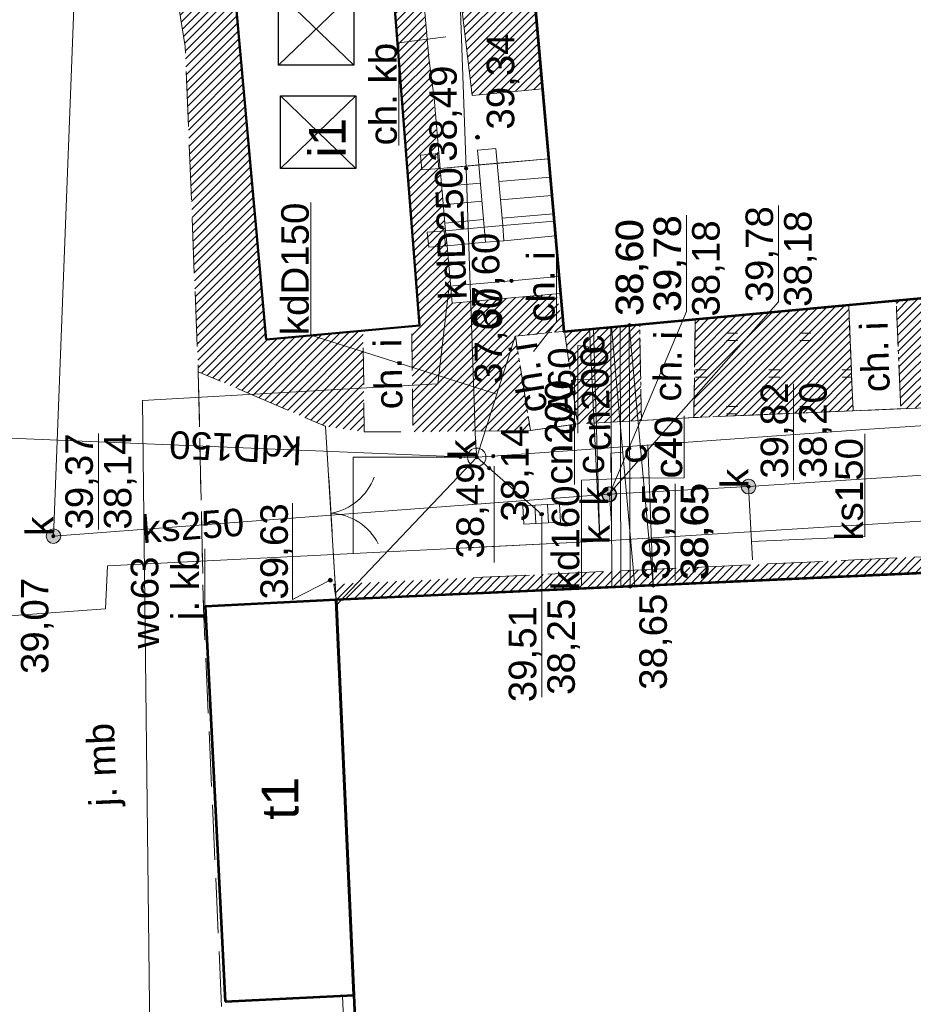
# Model space of a CAD drawing. Header units: millimetres. Extents: x 6503307 to 6504695, y 5886099 to 5887123.
# Tile 11 of 77: x 6503429 to 6503453, y 5887025 to 5887051. Entities that reach past the tile are written whole.
import ezdxf
from ezdxf.enums import TextEntityAlignment as Align

# ---------------------------------------------------------------- set-up
doc = ezdxf.new("R2010")
doc.units = ezdxf.units.MM
for name, pattern in [('OTKC_A05', [1.5, 1, -0.5]), ('OTKJ_A05', [2, 1.5, -0.5]), ('OTZT_A05', [1.5, 1, -0.5])]:
    doc.linetypes.add(name, pattern=pattern)
for name, color, linetype, lineweight in [('Budynki EGiB', 18, 'Continuous', 0), ('Działki', 18, 'Continuous', 0), ('isa_V10520003E16E075_TUsr', 7, 'Continuous', 25), ('isa_V10520003E16E075_TUsr_19165818BF56C1D4', 5, 'OTKJ_A05', 25), ('Komunikacja (obszary)', 18, 'Continuous', 0), ('Obiekty związane z budynkami EGiB (obszary)', 18, 'Continuous', 0), ('Ogrodzenia', 18, 'Continuous', 0), ('Pikiety', 18, 'Continuous', 0), ('Przewody wodociągowe', 5, 'Continuous', 0), ('Urządzenia towarzyszące (linie)', 18, 'Continuous', 0), ('Zagospodarowanie terenu (obszary)', 18, 'Continuous', 0)]:
    doc.layers.add(name, color=color, linetype=linetype, lineweight=lineweight)
for name, color, linetype, lineweight, true_color in [('k-trawa', 7, 'Continuous', 0, 0xd2e2ab), ('Przewody ciepłownicze', 7, 'Continuous', 0, 0xd200d2), ('Przewody kanalizacyjne', 7, 'Continuous', 0, 0x803300), ('Punkty o określonej wysokości', 7, 'Continuous', 0, 0x803300), ('Symbole liniowe', 7, 'Continuous', 0, 0x0a0909), ('Urządzenia związane z siecią (punkty)', 7, 'Continuous', 0, 0x803300)]:
    doc.layers.add(name, color=color, linetype=linetype, lineweight=lineweight, true_color=true_color)
doc.styles.add('DOMYSLNA_CZCIONKA', font='arial.ttf')
pattern_1 = [(45, (0, 0), (-0.1122532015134, 0.1122532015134), [])]

# ---------------------------------------------------------------- blocks, each defined once
blk = doc.blocks.new('OTRS_P05')
at = {"layer": 'isa_V10520003E16E075_TUsr', "true_color": 0x0a0909}
h = blk.add_hatch(color=18, dxfattribs=at)
h.dxf.hatch_style = 1
h.paths.add_polyline_path([(0.09, 0, 1), (-0.09, 0, 1)])
at = {"layer": 'isa_V10520003E16E075_TUsr', "color": 18, "true_color": 0x0a0909}
blk.add_lwpolyline([(0.09, 0, 1), (-0.09, 0, 1)], format="xyb", close=True, dxfattribs=at)
at = {"layer": 'isa_V10520003E16E075_TUsr_19165818BF56C1D4', "color": 18, "true_color": 0x0a0909}
blk.add_circle((0, 0), 0.09, dxfattribs=at)
blk = doc.blocks.new('SUKU_P05')
at = {"lineweight": 18, "true_color": 0x803300}
h = blk.add_hatch(color=36, dxfattribs=at)
h.dxf.hatch_style = 1
h.paths.add_polyline_path([(0.4, 0, 1), (-0.4, 0, 1)])
at = {"color": 36, "lineweight": 18, "true_color": 0x803300}
blk.add_circle((0, 0), 0.4, dxfattribs=at)
blk = doc.blocks.new('SUKS_P05')
at = {"color": 36, "linetype": 'Continuous', "lineweight": 18, "true_color": 0x803300}
blk.add_circle((0, 0), 0.5, dxfattribs=at)
blk = doc.blocks.new('SUKK_P05')
at = {"color": 36, "linetype": 'Continuous', "lineweight": 18, "true_color": 0x803300}
for p, q in [((-1, 0.5), (-1, -0.5)), ((1, 0.5), (-1, 0.5)), ((-0.35, 0.5), (-0.35, -0.5)), ((0.35, 0.5), (0.35, -0.5)), ((1, -0.5), (1, 0.5)), ((-1, -0.5), (1, -0.5))]:
    blk.add_line(p, q, dxfattribs=at)
blk = doc.blocks.new('SUPS01_05')
at = {"lineweight": 18, "true_color": 0x803300}
h = blk.add_hatch(color=36, dxfattribs=at)
h.dxf.hatch_style = 1
h.paths.add_polyline_path([(-0.09, 0, 1), (0.09, 0, 1)])
at = {"color": 18, "lineweight": 18, "true_color": 0x0a0909}
blk.add_circle((0, 0), 0.09, dxfattribs=at)
blk = doc.blocks.new('SUPS01_02')
at = {"lineweight": 18, "true_color": 0xd200d2}
h = blk.add_hatch(color=212, dxfattribs=at)
h.dxf.hatch_style = 1
h.paths.add_polyline_path([(-0.09, 0, 1), (0.09, 0, 1)])
at = {"color": 18, "lineweight": 18, "true_color": 0x0a0909}
blk.add_circle((0, 0), 0.09, dxfattribs=at)
blk = doc.blocks.new('SUPS01_08')
at = {"lineweight": 18, "true_color": 0x0000ff}
h = blk.add_hatch(color=5, dxfattribs=at)
h.dxf.hatch_style = 1
h.paths.add_polyline_path([(0.09, 0, 1), (-0.09, 0, 1)])
at = {"color": 18, "lineweight": 18, "true_color": 0x0a0909}
blk.add_circle((0, 0), 0.09, dxfattribs=at)

msp = doc.modelspace()

# ---------------------------------------------------------------- hatches: boundary and pattern name
at = {"layer": 'k-trawa'}
h = msp.add_hatch(dxfattribs=at)
h.set_pattern_fill('ANSI31', color=97, scale=0.05)
h.set_pattern_definition(pattern_1)
h.paths.add_polyline_path([(6503438.21269, 5887040.1808), (6503437.16269, 5887040.3308), (6503433.69269, 5887041.8208), (6503433.33269, 5887050.6808), (6503433.10269, 5887052.1208), (6503432.98303, 5887055.77714), (6503439.69297, 5887056.24146), (6503439.72687, 5887053.24557), (6503438.94269, 5887053.1108), (6503434.63269, 5887052.7808), (6503435.54269, 5887042.7008), (6503438.1865, 5887042.94115)])
h = msp.add_hatch(dxfattribs=at)
h.set_pattern_fill('ANSI31', color=97, scale=0.05)
h.set_pattern_definition(pattern_1)
h.paths.add_polyline_path([(6503443.07267, 5887049.5308), (6503441.15869, 5887049.3498), (6503440.69581, 5887053.40357), (6503442.70269, 5887053.7308)])
h = msp.add_hatch(dxfattribs=at)
h.set_pattern_fill('ANSI31', color=97, scale=0.05)
h.set_pattern_definition(pattern_1)
h.paths.add_polyline_path([(6503438.94269, 5887053.1108), (6503439.72687, 5887053.24557), (6503440.61269, 5887043.6908), (6503443.46119, 5887043.94186), (6503443.65269, 5887042.9208), (6503442.33269, 5887042.7908), (6503442.74569, 5887040.2198), (6503439.54269, 5887040.1808), (6503439.50669, 5887043.0538), (6503439.72269, 5887043.0808)])
h = msp.add_hatch(dxfattribs=at)
h.set_pattern_fill('ANSI31', color=97, scale=0.05)
h.set_pattern_definition(pattern_1)
edge = h.paths.add_edge_path()
edge.add_arc((6503492.21114, 5887009.68169), 0.174, 0, 360)
edge = h.paths.add_edge_path()
edge.add_line((6503445.06869, 5887011.1518), (6503445.12269, 5887009.7208))
edge.add_line((6503445.12269, 5887009.7208), (6503464.40269, 5887010.6208))
edge.add_line((6503464.40269, 5887010.6208), (6503468.19269, 5887013.0608))
edge.add_line((6503468.19269, 5887013.0608), (6503468.39028, 5887009.68989))
edge.add_line((6503468.39028, 5887009.68989), (6503497.51826, 5887010.96285))
edge.add_line((6503497.51826, 5887010.96285), (6503495.04869, 5887036.6868))
edge.add_line((6503495.04869, 5887036.6868), (6503485.05568, 5887036.16187))
edge.add_line((6503485.05568, 5887036.16187), (6503484.69269, 5887042.9408))
edge.add_line((6503484.69269, 5887042.9408), (6503481.66269, 5887042.8208))
edge.add_line((6503481.66269, 5887042.8208), (6503483.06469, 5887044.0328))
edge.add_line((6503483.06469, 5887044.0328), (6503496.23713, 5887045.31984))
edge.add_line((6503496.23713, 5887045.31984), (6503498.34269, 5887025.0918))
edge.add_line((6503498.34269, 5887025.0918), (6503500.12674, 5887025.27001))
edge.add_line((6503500.12674, 5887025.27001), (6503500.60269, 5887020.6108))
edge.add_line((6503500.60269, 5887020.6108), (6503511.45991, 5887021.76873))
edge.add_line((6503511.45991, 5887021.76873), (6503512.65429, 5887010.66801))
edge.add_line((6503512.65429, 5887010.66801), (6503500.47969, 5887010.1458))
edge.add_line((6503500.47969, 5887010.1458), (6503440.65439, 5887007.58098))
edge.add_line((6503440.65439, 5887007.58098), (6503439.36269, 5887009.2708))
edge.add_line((6503439.36269, 5887009.2708), (6503438.53269, 5887011.2608))
edge.add_line((6503438.53269, 5887011.2608), (6503463.39269, 5887012.4208))
edge.add_line((6503463.39269, 5887012.4208), (6503463.28551, 5887014.78838))
edge.add_line((6503463.28551, 5887014.78838), (6503467.66103, 5887014.98646))
edge.add_line((6503467.66103, 5887014.98646), (6503467.29923, 5887022.97828))
edge.add_line((6503467.29923, 5887022.97828), (6503466.15073, 5887022.92628))
edge.add_line((6503466.15073, 5887022.92628), (6503466.06649, 5887025.68637))
edge.add_line((6503466.06649, 5887025.68637), (6503467.53269, 5887025.8008))
edge.add_line((6503467.53269, 5887025.8008), (6503468.06269, 5887014.6008))
edge.add_line((6503468.06269, 5887014.6008), (6503463.92269, 5887011.9808))
edge.add_line((6503463.92269, 5887011.9808), (6503445.08769, 5887011.15266))
h = msp.add_hatch(dxfattribs=at)
h.set_pattern_fill('ANSI31', color=97, scale=0.05)
h.set_pattern_definition(pattern_1)
h.paths.add_polyline_path([(6503447.23946, 5887043.25178), (6503451.42257, 5887043.6457), (6503451.54369, 5887040.7558), (6503447.20169, 5887040.5728)])
h.paths.add_polyline_path([(6503443.67744, 5887042.92311), (6503445.7254, 5887043.11418), (6503445.77269, 5887040.4908), (6503444.03635, 5887040.40099)])
h.paths.add_polyline_path([(6503452.71869, 5887043.7628), (6503455.91743, 5887044.06505), (6503456.11469, 5887040.9448), (6503452.84269, 5887040.8108)])
h.paths.add_polyline_path([(6503457.11341, 5887044.17663), (6503457.31269, 5887041.02087), (6503462.31269, 5887041.2708), (6503462.15047, 5887044.64657)])
h = msp.add_hatch(dxfattribs=at)
h.set_pattern_fill('ANSI31', color=97, scale=0.05)
h.set_pattern_definition(pattern_1)
h.paths.add_polyline_path([(6503462.27269, 5887037.1908), (6503437.38269, 5887036.0308), (6503437.45269, 5887035.6008), (6503462.28269, 5887036.7408), (6503462.42536, 5887033.64101), (6503462.67702, 5887033.66037), (6503462.53269, 5887036.6308)])
at = {"layer": 'Zagospodarowanie terenu (obszary)'}
h = msp.add_hatch(dxfattribs=at)
h.set_pattern_fill('OTZT', color=0, scale=0.2, angle=90, style=0, pattern_type=0)
h.set_pattern_definition([(180, (6503450.3937, 5887040.6728), (-2e-16, -2), [0.3, -1.7]), (180, (6503450.3937, 5887040.8728), (-2e-16, -2), [0.3, -1.7]), (180, (6503451.5437, 5887041.6728), (-2e-16, -2), [0.3, -1.7]), (180, (6503451.5437, 5887041.8728), (-2e-16, -2), [0.3, -1.7])])
h.paths.add_polyline_path([(6503451.42257, 5887043.6457), (6503447.23951, 5887043.25544), (6503447.20169, 5887040.5728), (6503451.54369, 5887040.7558)], flags=0)
at = {"layer": 'Zagospodarowanie terenu (obszary)', "ltscale": 0.1}
h = msp.add_hatch(dxfattribs=at)
h.set_pattern_fill('OTZT', color=0, angle=90, style=0)
h.set_pattern_definition([(180, (6503450.3937, 5887040.6728), (-2e-16, -2), [0.3, -1.7]), (180, (6503450.3937, 5887040.8728), (-2e-16, -2), [0.3, -1.7]), (180, (6503451.5437, 5887041.6728), (-2e-16, -2), [0.3, -1.7]), (180, (6503451.5437, 5887041.8728), (-2e-16, -2), [0.3, -1.7])])
h.paths.add_polyline_path([(6503451.42257, 5887043.6457), (6503447.23951, 5887043.25544), (6503447.20169, 5887040.5728), (6503451.54369, 5887040.7558)], flags=16)

# ---------------------------------------------------------------- linework, layer by layer
at = {"color": 0, "linetype": 'Continuous'}
for points in [[(6503435.88044, 5887052.15005), (6503437.93343, 5887052.15005), (6503437.93343, 5887050.17085), (6503435.88044, 5887050.17085)], [(6503435.93566, 5887049.33398), (6503437.98865, 5887049.33398), (6503437.98865, 5887047.35478), (6503435.93566, 5887047.35478)]]:
    msp.add_lwpolyline(points, close=True, dxfattribs=at)
for points in [[(6503435.88044, 5887052.15005), (6503437.93343, 5887050.17085)], [(6503435.88044, 5887050.17085), (6503437.93343, 5887052.15005)], [(6503435.93566, 5887049.33398), (6503437.98865, 5887047.35478)], [(6503435.93566, 5887047.35478), (6503437.98865, 5887049.33398)]]:
    msp.add_lwpolyline(points, dxfattribs=at)
at = {"color": 0, "lineweight": 18}
for centre, radius, start, end in [((6503437.04589, 5887039.4747), 1.53144, 279.843118, 339.985761), ((6503437.23406, 5887036.43913), 1.52845, 26.966252, 87.238698)]:
    msp.add_arc(centre, radius, start, end, dxfattribs=at)
at = {"layer": 'Budynki EGiB', "color": 7, "linetype": 'Continuous', "lineweight": 53}
for p, q in [((6503442.64269, 5887054.4308), (6503443.65269, 5887042.9208)), ((6503443.65269, 5887042.9208), (6503482.88269, 5887046.5808)), ((6503462.28269, 5887036.7408), (6503441.26518, 5887035.77584))]:
    msp.add_line(p, q, dxfattribs=at)
at = {"layer": 'Budynki EGiB', "color": 7, "linetype": 'Continuous', "lineweight": 53, "flags": 128}
for points in [[(6503442.64269, 5887054.4308), (6503443.65269, 5887042.9208), (6503482.88269, 5887046.5808), (6503482.86269, 5887046.8708), (6503497.80269, 5887048.0208), (6503496.67269, 5887059.0708), (6503481.96269, 5887057.6308), (6503481.89269, 5887057.8908), (6503442.64269, 5887054.4308)], [(6503438.53269, 5887011.2608), (6503463.39269, 5887012.4208), (6503462.28269, 5887036.7408), (6503437.45269, 5887035.6008), (6503437.93056, 5887024.83119), (6503438.24162, 5887017.82075), (6503438.53269, 5887011.2608)], [(6503434.42269, 5887024.6608), (6503437.93056, 5887024.83119), (6503437.45269, 5887035.6008), (6503433.88269, 5887035.4208), (6503434.42269, 5887024.6608)]]:
    msp.add_lwpolyline(points, close=True, dxfattribs=at)
at = {"layer": 'Budynki EGiB', "color": 0, "linetype": 'Continuous', "lineweight": 50, "flags": 128}
msp.add_lwpolyline([(6503434.63269, 5887052.7808), (6503435.54269, 5887042.7008), (6503439.72269, 5887043.0808), (6503438.94269, 5887053.1108), (6503434.63269, 5887052.7808)], close=True, dxfattribs=at)
at = {"layer": 'Komunikacja (obszary)', "color": 7, "linetype": 'OTKJ_A05', "lineweight": 0}
for p, q in [((6503452.84269, 5887040.8108), (6503451.54369, 5887040.7558)), ((6503456.11469, 5887040.9448), (6503452.84269, 5887040.8108)), ((6503447.20169, 5887040.5728), (6503445.77269, 5887040.4908)), ((6503451.54369, 5887040.7558), (6503447.20169, 5887040.5728)), ((6503444.03269, 5887040.4008), (6503442.74569, 5887040.2198)), ((6503445.77269, 5887040.4908), (6503444.03269, 5887040.4008)), ((6503442.74569, 5887040.2198), (6503440.87587, 5887040.19704)), ((6503441.22695, 5887036.20997), (6503462.27269, 5887037.1908))]:
    msp.add_line(p, q, dxfattribs=at)
at = {"layer": 'Komunikacja (obszary)', "color": 0, "linetype": 'OTKJ_A05', "lineweight": 18, "flags": 128}
for points in [[(6503426.70269, 5887057.0408), (6503426.90269, 5887056.5408), (6503427.17269, 5887050.8008), (6503427.68269, 5887037.6908), (6503427.9314, 5887032.20828), (6503428.36269, 5887022.7008), (6503428.93269, 5887009.7408), (6503428.87269, 5887009.1408), (6503428.63269, 5887008.5308), (6503428.17269, 5887007.9408), (6503427.98269, 5887007.3608), (6503427.94269, 5887006.9608), (6503427.85269, 5887006.9308), (6503435.49269, 5887006.9108), (6503435.26269, 5887007.1908), (6503435.09454, 5887010.80609), (6503435.08269, 5887011.0608), (6503434.94269, 5887011.0508), (6503433.83269, 5887035.3708), (6503433.69269, 5887041.8208), (6503433.33269, 5887050.6808), (6503433.10269, 5887052.1208), (6503432.92269, 5887057.6208), (6503426.70269, 5887057.0408)], [(6503433.69269, 5887041.8208), (6503433.83269, 5887035.3708), (6503433.88269, 5887035.4208), (6503437.45269, 5887035.6008), (6503437.38269, 5887036.0308), (6503437.42621, 5887036.03283), (6503437.16269, 5887040.3308), (6503437.15003, 5887040.3348), (6503433.69269, 5887041.8208)]]:
    msp.add_lwpolyline(points, close=True, dxfattribs=at)
at = {"layer": 'Komunikacja (obszary)', "color": 0, "linetype": 'Continuous', "lineweight": 0, "flags": 128}
for points in [[(6503439.16004, 5887047.98651), (6503439.16004, 5887050.78188), (6503440.4365, 5887050.94795)], [(6503442.83232, 5887042.37531), (6503443.46119, 5887043.17704), (6503443.46119, 5887045.0986)]]:
    msp.add_lwpolyline(points, dxfattribs=at)
at = {"layer": 'Komunikacja (obszary)', "color": 18, "linetype": 'OTKC_A05', "lineweight": 18, "true_color": 0x000000, "flags": 128}
for points in [[(6503451.54369, 5887040.7558), (6503452.84269, 5887040.8108), (6503452.71869, 5887043.7628), (6503452.25266, 5887043.72315), (6503451.42257, 5887043.6457), (6503451.54369, 5887040.7558)], [(6503445.77269, 5887040.4908), (6503447.20169, 5887040.5728), (6503447.23969, 5887043.2518), (6503445.7254, 5887043.11418), (6503445.77269, 5887040.4908)], [(6503442.74569, 5887040.2198), (6503444.03269, 5887040.4008), (6503443.67744, 5887042.92311), (6503442.33669, 5887042.7878), (6503442.74569, 5887040.2198)]]:
    msp.add_lwpolyline(points, close=True, dxfattribs=at)
at = {"layer": 'Komunikacja (obszary)', "color": 7, "linetype": 'OTKC_A05', "lineweight": 0, "ltscale": 0.1, "flags": 128}
for points in [[(6503451.54369, 5887040.7558), (6503452.84269, 5887040.8108), (6503452.71869, 5887043.7628), (6503452.25266, 5887043.72315), (6503451.42257, 5887043.6457)], [(6503445.77269, 5887040.4908), (6503447.20169, 5887040.5728), (6503447.23969, 5887043.2518), (6503445.7254, 5887043.11418)], [(6503442.74569, 5887040.2198), (6503444.03269, 5887040.4008), (6503443.67744, 5887042.92311), (6503442.33669, 5887042.7878)]]:
    msp.add_lwpolyline(points, close=True, dxfattribs=at)
at = {"layer": 'Komunikacja (obszary)', "color": 0, "linetype": 'OTKC_A05', "lineweight": 18, "flags": 128}
for points in [[(6503438.21269, 5887040.1808), (6503439.54269, 5887040.1808), (6503439.50669, 5887043.0538), (6503439.50653, 5887043.06115), (6503438.1865, 5887042.94115), (6503438.18669, 5887042.9358), (6503438.21269, 5887040.1808)], [(6503437.62272, 5887024.81623), (6503437.943, 5887017.80657), (6503438.24162, 5887017.82075), (6503437.93056, 5887024.83119), (6503437.62272, 5887024.81623)]]:
    msp.add_lwpolyline(points, close=True, dxfattribs=at)
at = {"layer": 'Komunikacja (obszary)', "color": 18, "linetype": 'Continuous', "lineweight": 0, "true_color": 0x000000, "flags": 128}
msp.add_lwpolyline([(6503433.8718, 5887035.02576), (6503433.8718, 5887036.99541), (6503433.8718, 5887036.99541)], dxfattribs=at)
at = {"layer": 'Obiekty związane z budynkami EGiB (obszary)', "color": 250, "linetype": 'Continuous', "lineweight": 13, "ltscale": 0.1, "flags": 128}
for points in [[(6503440.69269, 5887053.2508), (6503439.73111, 5887053.19738), (6503439.9809, 5887050.36067), (6503440.12269, 5887049.2708), (6503440.28269, 5887047.3608), (6503443.24029, 5887047.62063), (6503443.07267, 5887049.5308), (6503441.15869, 5887049.3498)], [(6503441.34269, 5887047.4608), (6503441.84269, 5887047.5008), (6503441.80269, 5887047.9008), (6503441.30269, 5887047.8608)], [(6503443.38947, 5887045.92053), (6503443.24029, 5887047.6206), (6503441.84269, 5887047.5008), (6503441.99269, 5887045.8008), (6503443.38947, 5887045.92053)], [(6503443.38947, 5887045.92053), (6503443.24029, 5887047.6206), (6503441.84269, 5887047.5008), (6503441.99269, 5887045.8008)], [(6503440.43269, 5887045.6608), (6503441.48269, 5887045.7608), (6503441.34269, 5887047.4608), (6503440.28269, 5887047.3608)], [(6503441.52269, 5887045.3508), (6503442.02269, 5887045.3908), (6503441.99269, 5887045.8008), (6503441.48269, 5887045.7608)], [(6503443.55241, 5887043.9499), (6503443.42432, 5887045.52337), (6503442.02269, 5887045.3908), (6503441.52269, 5887045.3508), (6503440.47269, 5887045.2508), (6503440.61269, 5887043.6908)]]:
    msp.add_lwpolyline(points, close=True, dxfattribs=at)
at = {"layer": 'Obiekty związane z budynkami EGiB (obszary)', "color": 0, "linetype": 'Continuous', "lineweight": 18, "flags": 128}
for points in [[(6503439.78269, 5887047.3208), (6503440.28269, 5887047.3608), (6503440.25269, 5887047.7708), (6503439.75269, 5887047.7208), (6503439.78269, 5887047.3208)], [(6503440.47269, 5887045.2508), (6503440.43269, 5887045.6608), (6503439.93269, 5887045.6208), (6503439.97269, 5887045.2108), (6503440.47269, 5887045.2508)]]:
    msp.add_lwpolyline(points, close=True, dxfattribs=at)
at = {"layer": 'Obiekty związane z budynkami EGiB (obszary)', "color": 250, "linetype": 'Continuous', "lineweight": 13, "flags": 128}
for points in [[(6503440.25269, 5887047.7708), (6503440.20933, 5887047.76647), (6503440.24532, 5887047.35781), (6503440.28269, 5887047.3608)], [(6503440.43269, 5887045.6608), (6503440.39502, 5887045.65779), (6503440.43115, 5887045.24748), (6503440.47269, 5887045.2508)]]:
    msp.add_lwpolyline(points, close=True, dxfattribs=at)
at = {"layer": 'Obiekty związane z budynkami EGiB (obszary)', "color": 18, "linetype": 'Continuous', "lineweight": 18, "true_color": 0x000000, "flags": 128}
for points in [[(6503441.34269, 5887047.4608), (6503441.84269, 5887047.5008), (6503441.80269, 5887047.9008), (6503441.30269, 5887047.8608), (6503441.34269, 5887047.4608)], [(6503440.43269, 5887045.6608), (6503441.48269, 5887045.7608), (6503441.34269, 5887047.4608), (6503440.28269, 5887047.3608), (6503440.43269, 5887045.6608)], [(6503441.52269, 5887045.3508), (6503442.02269, 5887045.3908), (6503441.99269, 5887045.8008), (6503441.48269, 5887045.7608), (6503441.52269, 5887045.3508)], [(6503443.55241, 5887043.9499), (6503443.42432, 5887045.52337), (6503442.02269, 5887045.3908), (6503441.52269, 5887045.3508), (6503440.47269, 5887045.2508), (6503440.61269, 5887043.6908), (6503443.55241, 5887043.9499)]]:
    msp.add_lwpolyline(points, close=True, dxfattribs=at)
at = {"layer": 'Obiekty związane z budynkami EGiB (obszary)', "color": 250, "linetype": 'Continuous', "lineweight": 13, "ltscale": 0.1, "flags": 128}
for points in [[(6503440.32664, 5887046.86273), (6503441.38373, 5887046.96246)], [(6503440.32664, 5887046.86273), (6503441.38373, 5887046.96246)], [(6503441.88664, 5887047.00274), (6503443.284, 5887047.12251)], [(6503440.37059, 5887046.36466), (6503441.42478, 5887046.46411)], [(6503440.37059, 5887046.36466), (6503441.42478, 5887046.46411)], [(6503441.93059, 5887046.50467), (6503443.3277, 5887046.62442)], [(6503440.41454, 5887045.86658), (6503441.46582, 5887045.96576)], [(6503440.41454, 5887045.86658), (6503441.46582, 5887045.96576)], [(6503441.97454, 5887046.0066), (6503443.37141, 5887046.12634)], [(6503441.97454, 5887046.0066), (6503443.37141, 5887046.12634)]]:
    msp.add_lwpolyline(points, dxfattribs=at)
at = {"layer": 'Ogrodzenia', "color": 0, "linetype": 'Continuous', "lineweight": 18, "flags": 128}
msp.add_lwpolyline([(6503437.16269, 5887040.3308), (6503437.45269, 5887035.6008)], dxfattribs=at)
at = {"layer": 'Pikiety', "color": 250, "flags": 128}
msp.add_lwpolyline([(6503437.29069, 5887036.13781), (6503436.25898, 5887035.61342), (6503436.25898, 5887038.23535)], dxfattribs=at)
at = {"layer": 'Przewody ciepłownicze', "color": 212, "linetype": 'Continuous', "lineweight": 18, "true_color": 0xd200d2, "flags": 128}
for points in [[(6503423.87269, 5887036.4008), (6503424.67269, 5887036.5508), (6503428.04269, 5887036.6808), (6503428.16269, 5887035.1408), (6503431.16269, 5887035.3608), (6503431.21269, 5887036.5308), (6503444.64269, 5887037.2008), (6503465.04269, 5887038.4708), (6503484.98269, 5887039.8008), (6503484.83269, 5887044.7508), (6503485.20269, 5887044.7808), (6503485.69269, 5887044.3708)], [(6503444.64269, 5887037.2008), (6503444.35269, 5887042.9908)], [(6503444.64269, 5887037.2008), (6503444.46269, 5887043.0008)], [(6503445.59269, 5887035.9708), (6503444.95269, 5887043.0408)], [(6503445.21269, 5887035.9608), (6503445.19269, 5887043.0608)], [(6503446.09269, 5887036.0008), (6503445.44269, 5887043.0908)]]:
    msp.add_lwpolyline(points, dxfattribs=at)
at = {"layer": 'Przewody ciepłownicze', "color": 212, "linetype": 'Continuous', "lineweight": 0, "flags": 128}
msp.add_lwpolyline([(6503441.15502, 5887037.02681), (6503444.64269, 5887037.2008), (6503465.04269, 5887038.4708), (6503484.98269, 5887039.8008), (6503484.83269, 5887044.7508), (6503485.20269, 5887044.7808), (6503485.69269, 5887044.3708)], dxfattribs=at)
at = {"layer": 'Przewody ciepłownicze', "color": 212, "linetype": 'Continuous', "lineweight": 0, "ltscale": 0.1, "flags": 128}
for points in [[(6503444.64269, 5887037.2008), (6503444.35269, 5887042.9908)], [(6503444.64269, 5887037.2008), (6503444.46269, 5887043.0008)], [(6503445.59269, 5887035.9708), (6503444.95269, 5887043.0408)], [(6503445.21269, 5887035.9608), (6503445.19269, 5887043.0608)], [(6503446.09269, 5887036.0008), (6503445.44269, 5887043.0908)]]:
    msp.add_lwpolyline(points, dxfattribs=at)
at = {"layer": 'Przewody ciepłownicze', "color": 250, "linetype": 'Continuous', "lineweight": 0, "ltscale": 0.1, "flags": 128}
for points in [[(6503444.03635, 5887040.1431), (6503444.03635, 5887042.53123), (6503444.37771, 5887042.49143)], [(6503445.20435, 5887038.92232), (6503446.94076, 5887038.92721), (6503446.94076, 5887040.6165)], [(6503444.934, 5887039.07339), (6503444.934, 5887039.59727), (6503445.26173, 5887039.62694)]]:
    msp.add_lwpolyline(points, dxfattribs=at)
at = {"layer": 'Przewody ciepłownicze', "color": 18, "linetype": 'Continuous', "lineweight": 0, "true_color": 0x000000, "flags": 128}
for points in [[(6503443.94973, 5887038.74493), (6503443.94973, 5887041.59964), (6503444.50564, 5887041.61689)], [(6503445.20435, 5887038.92232), (6503446.94076, 5887038.92721), (6503446.94076, 5887040.6165)]]:
    msp.add_lwpolyline(points, dxfattribs=at)
at = {"layer": 'Przewody kanalizacyjne', "color": 36, "linetype": 'Continuous', "lineweight": 18, "true_color": 0x803300, "flags": 128}
for points in [[(6503430.55269, 5887058.3508), (6503429.74269, 5887037.3408), (6503444.88269, 5887038.4808), (6503448.69269, 5887038.6908), (6503459.17269, 5887039.3708), (6503475.94269, 5887040.4408)], [(6503440.66269, 5887056.1408), (6503440.69269, 5887055.6908), (6503440.99269, 5887047.3608), (6503441.25269, 5887039.9408), (6503441.28269, 5887039.4908)], [(6503441.28269, 5887039.4908), (6503441.42269, 5887039.9208), (6503442.33269, 5887042.7908)], [(6503441.28269, 5887039.4908), (6503441.73269, 5887039.5208), (6503451.99269, 5887040.2508), (6503454.34269, 5887040.4108), (6503461.64269, 5887040.9308), (6503465.59269, 5887041.2108), (6503481.77269, 5887042.3608), (6503482.22269, 5887042.3908)], [(6503441.28269, 5887039.4908), (6503440.83269, 5887039.5008), (6503427.89269, 5887040.0408)], [(6503446.09269, 5887036.0008), (6503445.94269, 5887039.8208)], [(6503437.46269, 5887035.4608), (6503437.68269, 5887035.7008), (6503441.28269, 5887039.4908)], [(6503441.28269, 5887039.4908), (6503441.62269, 5887039.1908), (6503443.05269, 5887037.9408)], [(6503448.69269, 5887038.6908), (6503448.80269, 5887036.6908)]]:
    msp.add_lwpolyline(points, dxfattribs=at)
at = {"layer": 'Przewody kanalizacyjne', "color": 46, "linetype": 'Continuous', "lineweight": 0, "ltscale": 0.1, "flags": 128}
for points in [[(6503440.66269, 5887056.1408), (6503440.69269, 5887055.6908), (6503440.99269, 5887047.3608), (6503441.25269, 5887039.9408), (6503441.28269, 5887039.4908)], [(6503441.28269, 5887039.4908), (6503441.42269, 5887039.9208), (6503442.33269, 5887042.7908)], [(6503441.28269, 5887039.4908), (6503441.73269, 5887039.5208), (6503451.99269, 5887040.2508), (6503454.34269, 5887040.4108), (6503461.64269, 5887040.9308), (6503465.59269, 5887041.2108), (6503481.77269, 5887042.3608), (6503482.22269, 5887042.3908)], [(6503446.09269, 5887036.0008), (6503445.94269, 5887039.8208)], [(6503441.28269, 5887039.4908), (6503441.62269, 5887039.1908), (6503443.05269, 5887037.9408)], [(6503448.69269, 5887038.6908), (6503448.80269, 5887036.6908)]]:
    msp.add_lwpolyline(points, dxfattribs=at)
at = {"layer": 'Przewody kanalizacyjne', "color": 0, "linetype": 'Continuous', "lineweight": 0, "flags": 128}
msp.add_lwpolyline([(6503441.83123, 5887041.20927), (6503436.76106, 5887042.81689), (6503436.76106, 5887046.42824)], dxfattribs=at)
at = {"layer": 'Przewody kanalizacyjne', "color": 46, "linetype": 'Continuous', "lineweight": 0, "flags": 128}
for points in [[(6503441.05239, 5887038.19239), (6503444.88269, 5887038.4808), (6503448.69269, 5887038.6908), (6503459.17269, 5887039.3708), (6503475.94269, 5887040.4408)], [(6503441.28269, 5887039.4908), (6503440.93738, 5887039.49848)], [(6503440.96729, 5887039.15876), (6503441.28269, 5887039.4908)]]:
    msp.add_lwpolyline(points, dxfattribs=at)
at = {"layer": 'Przewody kanalizacyjne', "color": 18, "linetype": 'Continuous', "lineweight": 0, "true_color": 0x000000, "flags": 128}
msp.add_lwpolyline([(6503448.77524, 5887037.19005), (6503451.86664, 5887037.3337), (6503451.86664, 5887040.12957)], dxfattribs=at)
at = {"layer": 'Przewody kanalizacyjne', "color": 250, "linetype": 'Continuous', "lineweight": 0, "ltscale": 0.1, "flags": 128}
for points in [[(6503448.77524, 5887037.19005), (6503451.86664, 5887037.3337), (6503451.86664, 5887040.12957)], [(6503444.13453, 5887036.0074), (6503444.13453, 5887038.86211), (6503445.9775, 5887038.93447)]]:
    msp.add_lwpolyline(points, dxfattribs=at)
at = {"layer": 'Przewody kanalizacyjne', "color": 250, "linetype": 'Continuous', "lineweight": 0, "flags": 128}
msp.add_lwpolyline([(6503440.9388, 5887039.48231), (6503441.28269, 5887039.4908)], dxfattribs=at)
at = {"layer": 'Przewody wodociągowe', "color": 5, "linetype": 'Continuous', "lineweight": 18, "true_color": 0x0000ff, "flags": 128}
msp.add_lwpolyline([(6503443.52269, 5887044.4108), (6503443.50269, 5887044.4108), (6503442.22269, 5887044.3008), (6503440.53269, 5887044.1508), (6503440.22269, 5887041.4908), (6503432.17269, 5887041.0408), (6503432.38269, 5887023.0008), (6503438.00269, 5887023.2608)], dxfattribs=at)
at = {"layer": 'Przewody wodociągowe', "color": 5, "linetype": 'Continuous', "lineweight": 0, "flags": 128}
msp.add_lwpolyline([(6503443.52269, 5887044.4108), (6503443.50269, 5887044.4108), (6503442.22269, 5887044.3008), (6503440.53269, 5887044.1508), (6503440.52986, 5887044.12647)], dxfattribs=at)
at = {"layer": 'Punkty o określonej wysokości', "color": 46, "linetype": 'Continuous', "lineweight": 0, "ltscale": 0.1, "flags": 128}
for points in [[(6503444.88519, 5887038.4798), (6503449.5115, 5887043.72367), (6503449.5115, 5887046.3456)], [(6503449.5115, 5887043.72367), (6503449.5115, 5887046.3456)], [(6503444.90069, 5887038.4798), (6503447.00356, 5887043.46147), (6503447.00356, 5887046.0834)], [(6503447.00356, 5887043.46147), (6503447.00356, 5887046.0834)], [(6503449.9229, 5887038.86558), (6503449.9229, 5887041.48751)], [(6503443.05669, 5887032.95514), (6503443.05669, 5887035.57707), (6503443.05669, 5887037.9368)], [(6503443.05669, 5887032.95514), (6503443.05669, 5887035.57707)]]:
    msp.add_lwpolyline(points, dxfattribs=at)
at = {"layer": 'Punkty o określonej wysokości', "color": 36, "linetype": 'Continuous', "lineweight": 0, "true_color": 0x803300, "flags": 128}
for points in [[(6503444.90069, 5887038.4798), (6503447.00356, 5887043.46147), (6503447.00356, 5887046.0834)], [(6503447.00356, 5887043.46147), (6503447.00356, 5887046.0834)], [(6503449.9229, 5887038.86558), (6503449.9229, 5887041.48751)], [(6503430.9679, 5887037.51858), (6503430.9679, 5887040.14051)], [(6503437.91811, 5887036.86887), (6503437.91811, 5887039.4908), (6503441.28269, 5887039.4908)], [(6503437.91811, 5887036.86887), (6503437.91811, 5887039.4908)], [(6503441.75526, 5887036.62584), (6503441.75526, 5887039.24777)]]:
    msp.add_lwpolyline(points, dxfattribs=at)
at = {"layer": 'Punkty o określonej wysokości', "color": 46, "linetype": 'Continuous', "lineweight": 0, "flags": 128}
msp.add_lwpolyline([(6503440.93805, 5887039.4908), (6503441.28269, 5887039.4908)], dxfattribs=at)
at = {"layer": 'Punkty o określonej wysokości', "color": 212, "linetype": 'Continuous', "lineweight": 0, "true_color": 0xd200d2, "flags": 128}
msp.add_lwpolyline([(6503446.69196, 5887036.14539), (6503446.69196, 5887038.76732)], dxfattribs=at)
at = {"layer": 'Punkty o określonej wysokości', "color": 212, "linetype": 'Continuous', "lineweight": 0, "ltscale": 0.1, "flags": 128}
msp.add_lwpolyline([(6503446.69196, 5887036.14539), (6503446.69196, 5887038.76732)], dxfattribs=at)
at = {"layer": 'Symbole liniowe', "color": 18, "linetype": 'Continuous', "lineweight": 18, "true_color": 0x0a0909, "flags": 128}
for points in [[(6503441.88664, 5887047.00274), (6503443.284, 5887047.12251)], [(6503441.93059, 5887046.50467), (6503443.3277, 5887046.62442)]]:
    msp.add_lwpolyline(points, dxfattribs=at)
at = {"layer": 'Urządzenia towarzyszące (linie)', "color": 18, "linetype": 'Continuous', "lineweight": 18, "true_color": 0x000000, "flags": 128}
for points in [[(6503444.94269, 5887043.0408), (6503444.96269, 5887035.9408)], [(6503445.46269, 5887035.9708), (6503445.44269, 5887043.0908)]]:
    msp.add_lwpolyline(points, dxfattribs=at)
at = {"layer": 'Urządzenia towarzyszące (linie)', "color": 250, "linetype": 'Continuous', "lineweight": 0, "ltscale": 0.1, "flags": 128}
for points in [[(6503444.94269, 5887043.0408), (6503444.96269, 5887035.9408)], [(6503445.46269, 5887035.9708), (6503445.44269, 5887043.0908)]]:
    msp.add_lwpolyline(points, dxfattribs=at)
at = {"layer": 'Urządzenia związane z siecią (punkty)', "color": 250, "linetype": 'Continuous', "lineweight": 0, "ltscale": 0.1, "flags": 128}
msp.add_lwpolyline([(6503444.95269, 5887037.17112), (6503444.95269, 5887037.69499), (6503444.90269, 5887038.4808)], dxfattribs=at)
at = {"layer": 'Zagospodarowanie terenu (obszary)', "color": 18, "linetype": 'OTZT_A05', "lineweight": 18, "true_color": 0x000000, "flags": 128}
msp.add_lwpolyline([(6503451.42257, 5887043.6457), (6503447.23951, 5887043.25544), (6503447.20169, 5887040.5728), (6503451.54369, 5887040.7558), (6503451.42257, 5887043.6457)], close=True, dxfattribs=at)
at = {"layer": 'Zagospodarowanie terenu (obszary)', "color": 250, "linetype": 'OTZT_A05', "lineweight": 13, "ltscale": 0.1, "flags": 128}
msp.add_lwpolyline([(6503451.42257, 5887043.6457), (6503447.23951, 5887043.25544), (6503447.20169, 5887040.5728), (6503451.54369, 5887040.7558)], close=True, dxfattribs=at)

# ---------------------------------------------------------------- block references
at = {"layer": 'Pikiety', "color": 18, "true_color": 0x000000, "xscale": 0.5, "yscale": 0.5, "zscale": 0.5, "rotation": 90}
for p in [(6503441.30269, 5887048.20781), (6503437.29069, 5887036.13781)]:
    msp.add_blockref('OTRS_P05', p, dxfattribs=at)
at = {"layer": 'Pikiety', "color": 250, "ltscale": 0.1, "xscale": 0.05, "yscale": 0.05, "zscale": 0.05, "rotation": 90}
msp.add_blockref('OTRS_P05', (6503441.30269, 5887048.20781), dxfattribs=at)
at = {"layer": 'Punkty o określonej wysokości', "color": 36, "true_color": 0x803300, "xscale": 0.5, "yscale": 0.5, "zscale": 0.5, "rotation": 90}
for p in [(6503440.99069, 5887047.3578), (6503440.83269, 5887039.4978), (6503441.28269, 5887039.4908), (6503441.73169, 5887039.5228), (6503441.62069, 5887039.1938), (6503448.69469, 5887038.6888), (6503444.88519, 5887038.4798), (6503444.90069, 5887038.4798), (6503443.05669, 5887037.9368), (6503429.73969, 5887037.3418), (6503446.09074, 5887035.99728)]:
    msp.add_blockref('SUPS01_05', p, dxfattribs=at)
at = {"layer": 'Punkty o określonej wysokości', "color": 46, "ltscale": 0.1, "xscale": 0.05, "yscale": 0.05, "zscale": 0.05, "rotation": 90}
for p in [(6503440.99069, 5887047.3578), (6503441.28269, 5887039.4908), (6503441.73169, 5887039.5228), (6503441.62069, 5887039.1938), (6503448.69469, 5887038.6888), (6503444.88519, 5887038.4798), (6503444.90069, 5887038.4798), (6503443.05669, 5887037.9368), (6503446.09074, 5887035.99728)]:
    msp.add_blockref('SUPS01_05', p, dxfattribs=at)
at = {"layer": 'Punkty o określonej wysokości', "color": 5, "true_color": 0x0000ff, "xscale": 0.5, "yscale": 0.5, "zscale": 0.5, "rotation": 90}
msp.add_blockref('SUPS01_08', (6503442.22669, 5887044.2988), dxfattribs=at)
at = {"layer": 'Punkty o określonej wysokości', "color": 5, "ltscale": 0.1, "xscale": 0.05, "yscale": 0.05, "zscale": 0.05, "rotation": 90}
msp.add_blockref('SUPS01_08', (6503442.22669, 5887044.2988), dxfattribs=at)
at = {"layer": 'Punkty o określonej wysokości', "color": 212, "true_color": 0xd200d2, "xscale": 0.5, "yscale": 0.5, "zscale": 0.5, "rotation": 90}
for p in [(6503445.44603, 5887043.08812), (6503445.46375, 5887035.96861)]:
    msp.add_blockref('SUPS01_02', p, dxfattribs=at)
at = {"layer": 'Punkty o określonej wysokości', "color": 212, "ltscale": 0.1, "xscale": 0.05, "yscale": 0.05, "zscale": 0.05, "rotation": 90}
for p in [(6503445.44603, 5887043.08812), (6503445.46375, 5887035.96861)]:
    msp.add_blockref('SUPS01_02', p, dxfattribs=at)
at = {"layer": 'Urządzenia związane z siecią (punkty)', "color": 36, "true_color": 0x803300, "xscale": 0.5, "yscale": 0.5, "zscale": 0.5}
for name, p, rotation in [('SUKS_P05', (6503441.28269, 5887039.4908), 90), ('SUKU_P05', (6503444.88269, 5887038.4808), 90), ('SUKU_P05', (6503444.90269, 5887038.4808), 90), ('SUKU_P05', (6503448.69269, 5887038.6908), 90), ('SUKK_P05', (6503443.05269, 5887037.9408), 182.98), ('SUKU_P05', (6503429.74269, 5887037.3408), 90)]:
    msp.add_blockref(name, p, dxfattribs=dict(at, rotation=rotation))
at = {"layer": 'Urządzenia związane z siecią (punkty)', "color": 46, "ltscale": 0.1, "xscale": 0.05, "yscale": 0.05, "zscale": 0.05}
for name, p, rotation in [('SUKS_P05', (6503441.28269, 5887039.4908), 90), ('SUKU_P05', (6503448.69269, 5887038.6908), 90), ('SUKU_P05', (6503444.88269, 5887038.4808), 90), ('SUKU_P05', (6503444.90269, 5887038.4808), 90), ('SUKK_P05', (6503443.05269, 5887037.9408), 182.98)]:
    msp.add_blockref(name, p, dxfattribs=dict(at, rotation=rotation))

# ---------------------------------------------------------------- texts
at = {"layer": 'Budynki EGiB', "color": 0, "style": 'DOMYSLNA_CZCIONKA'}
msp.add_text('i1', height=1, rotation=90, dxfattribs=at).set_placement((6503437.206, 5887048.19517), align=Align.MIDDLE_CENTER)
at = {"layer": 'Działki', "color": 7, "lineweight": 0, "style": 'DOMYSLNA_CZCIONKA'}
msp.add_text('t1', height=1, rotation=90, dxfattribs=at).set_placement((6503435.92159, 5887030.19676), align=Align.MIDDLE_CENTER)
at = {"layer": 'Komunikacja (obszary)', "color": 0, "style": 'DOMYSLNA_CZCIONKA'}
for s, rotation, p in [('ch. kb', 90, (6503438.7289, 5887049.38419)), ('ch. i', 90, (6503443.03005, 5887044.13782)), ('ch. i', 91, (6503438.86884, 5887041.75703)), ('j. kb', 90, (6503433.33655, 5887036.01059)), ('j. mb', 92.373152, (6503431.06105, 5887031.11141))]:
    msp.add_text(s, height=0.75, rotation=rotation, dxfattribs=at).set_placement(p, align=Align.MIDDLE_CENTER)
at = {"layer": 'Komunikacja (obszary)', "color": 7, "lineweight": 0, "style": 'DOMYSLNA_CZCIONKA'}
for rotation, p in [(92, (6503452.13746, 5887042.22168)), (89, (6503446.4915, 5887041.96987)), (99, (6503442.69466, 5887041.65762))]:
    msp.add_text('ch. i', height=0.75, rotation=rotation, dxfattribs=at).set_placement(p, align=Align.MIDDLE_CENTER)
at = {"layer": 'Pikiety', "color": 250, "style": 'DOMYSLNA_CZCIONKA'}
for s, p in [('39,34', (6503441.93019, 5887049.72798)), ('39,63', (6503435.75826, 5887036.92438)), ('39,07', (6503429.23119, 5887034.89355))]:
    msp.add_text(s, height=0.75, rotation=90, dxfattribs=at).set_placement(p, align=Align.MIDDLE_CENTER)
at = {"layer": 'Przewody ciepłownicze', "color": 212, "true_color": 0xd200d2, "style": 'DOMYSLNA_CZCIONKA'}
for s, rotation, p in [('c', 95.172507, (6503444.39104, 5887042.54641)), ('cn200', 90, (6503443.5168, 5887040.17228)), ('c40', 90, (6503446.50783, 5887039.77186))]:
    msp.add_text(s, height=0.75, rotation=rotation, dxfattribs=at).set_placement(p, align=Align.MIDDLE_CENTER)
at = {"layer": 'Przewody ciepłownicze', "color": 212, "lineweight": 0, "style": 'DOMYSLNA_CZCIONKA'}
for s, rotation, p in [('cn200', 91.777574, (6503444.5221, 5887041.08652)), ('cA60', 90, (6503443.60342, 5887041.28866)), ('c40', 90, (6503446.50783, 5887039.75686)), ('c', 95.238144, (6503445.5445, 5887039.57055)), ('c', 90, (6503444.38006, 5887039.28305))]:
    msp.add_text(s, height=0.75, rotation=rotation, dxfattribs=at).set_placement(p, align=Align.MIDDLE_CENTER)
at = {"layer": 'Przewody kanalizacyjne', "color": 46, "lineweight": 0, "style": 'DOMYSLNA_CZCIONKA'}
for s, rotation, p in [('kdD250', 92.006848, (6503440.5716, 5887045.58757)), ('ks150', 90, (6503451.43371, 5887038.61507)), ('kd160', 90, (6503443.7016, 5887037.29463))]:
    msp.add_text(s, height=0.75, rotation=rotation, dxfattribs=at).set_placement(p, align=Align.MIDDLE_CENTER)
at = {"layer": 'Przewody kanalizacyjne', "color": 36, "true_color": 0x803300, "style": 'DOMYSLNA_CZCIONKA'}
for s, rotation, p in [('kdD150', 90, (6503436.32813, 5887044.62257)), ('kdD150', 177.610373, (6503434.70473, 5887039.75653)), ('ks250', 4.306087, (6503433.54508, 5887037.62711))]:
    msp.add_text(s, height=0.75, rotation=rotation, dxfattribs=at).set_placement(p, align=Align.MIDDLE_CENTER)
at = {"layer": 'Przewody wodociągowe', "color": 5, "true_color": 0x0000ff, "style": 'DOMYSLNA_CZCIONKA'}
msp.add_text('wo63', height=0.75, rotation=90.666938, dxfattribs=at).set_placement((6503432.23682, 5887035.53168), align=Align.MIDDLE_CENTER)
at = {"layer": 'Punkty o określonej wysokości', "color": 46, "style": 'DOMYSLNA_CZCIONKA'}
for s, p in [('38,49', (6503440.3632, 5887048.85138)), ('39,78', (6503448.98578, 5887045.01982)), ('39,78', (6503446.47784, 5887044.75763)), ('38,18', (6503450.03721, 5887044.89581)), ('38,18', (6503447.52928, 5887044.63362)), ('39,82', (6503449.39719, 5887040.21489)), ('38,20', (6503450.44862, 5887040.2267)), ('38,14', (6503442.32141, 5887039.04611)), ('38,49', (6503441.1042, 5887038.0409)), ('38,25', (6503443.58241, 5887034.32513)), ('38,65', (6503446.09074, 5887034.46284)), ('39,51', (6503442.53098, 5887034.12729))]:
    msp.add_text(s, height=0.75, rotation=90, dxfattribs=at).set_placement(p, align=Align.MIDDLE_CENTER)
at = {"layer": 'Punkty o określonej wysokości', "color": 212, "style": 'DOMYSLNA_CZCIONKA'}
for s, p in [('38,60', (6503445.44603, 5887044.66673)), ('39,65', (6503446.16625, 5887037.47107)), ('38,65', (6503447.21768, 5887037.48288))]:
    msp.add_text(s, height=0.75, rotation=90, dxfattribs=at).set_placement(p, align=Align.MIDDLE_CENTER)
at = {"layer": 'Punkty o określonej wysokości', "color": 36, "true_color": 0x803300, "style": 'DOMYSLNA_CZCIONKA'}
for s, p in [('39,78', (6503446.47784, 5887044.77244)), ('39,37', (6503430.44219, 5887038.82955)), ('38,14', (6503431.49362, 5887038.82955))]:
    msp.add_text(s, height=0.75, rotation=90, dxfattribs=at).set_placement(p, align=Align.MIDDLE_CENTER)
at = {"layer": 'Punkty o określonej wysokości', "color": 212, "true_color": 0xd200d2, "style": 'DOMYSLNA_CZCIONKA'}
for s, p in [('38,60', (6503445.44603, 5887044.64908)), ('39,65', (6503446.16625, 5887037.45635)), ('38,65', (6503447.21768, 5887037.45635))]:
    msp.add_text(s, height=0.75, rotation=90, dxfattribs=at).set_placement(p, align=Align.MIDDLE_CENTER)
at = {"layer": 'Punkty o określonej wysokości', "color": 5, "true_color": 0x0000ff, "style": 'DOMYSLNA_CZCIONKA'}
msp.add_text('37,60', height=0.75, rotation=90, dxfattribs=at).set_placement((6503441.52598, 5887044.2988), align=Align.MIDDLE_CENTER)
at = {"layer": 'Punkty o określonej wysokości', "color": 5, "style": 'DOMYSLNA_CZCIONKA'}
msp.add_text('37,60', height=0.75, rotation=90, dxfattribs=at).set_placement((6503441.5992, 5887042.79918), align=Align.MIDDLE_CENTER)
at = {"layer": 'Urządzenia związane z siecią (punkty)', "color": 46, "style": 'DOMYSLNA_CZCIONKA'}
for p in [(6503440.90062, 5887039.71046), (6503448.31062, 5887038.91046), (6503444.49769, 5887038.43145), (6503444.52769, 5887037.3837)]:
    msp.add_text('k', height=0.75, rotation=90, dxfattribs=at).set_placement(p, align=Align.MIDDLE_CENTER)
at = {"layer": 'Urządzenia związane z siecią (punkty)', "color": 36, "true_color": 0x803300, "style": 'DOMYSLNA_CZCIONKA'}
msp.add_text('k', height=0.75, rotation=90, dxfattribs=at).set_placement((6503429.36062, 5887037.60981), align=Align.MIDDLE_CENTER)

doc.saveas('drawing.dxf')
